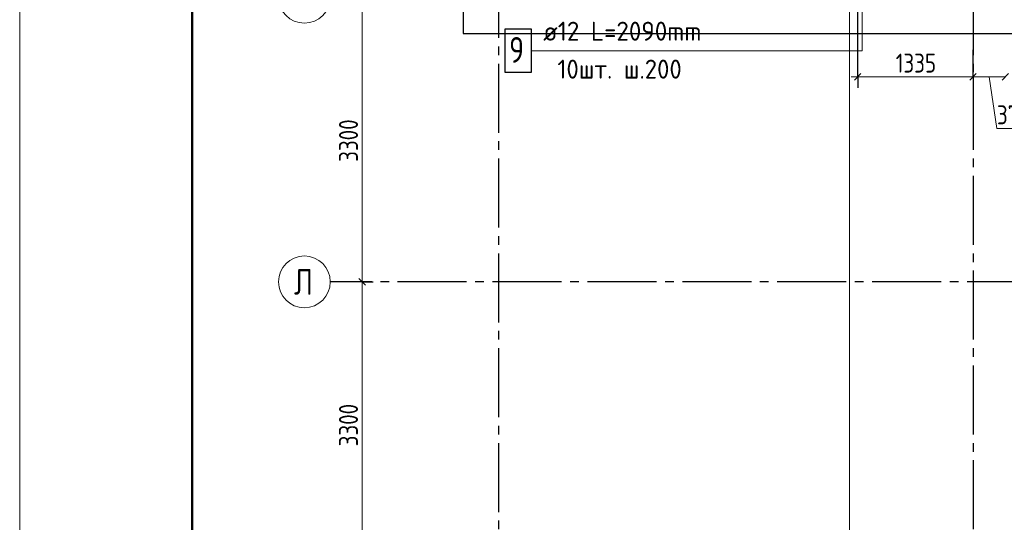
# Model space of a CAD drawing. Header units: millimetres. Extents: x 0 to 40165, y 0 to 42000.
# Tile 9 of 15: x 0 to 11413, y 25981 to 31811. Entities that reach past the tile are written whole.
import ezdxf

# ---------------------------------------------------------------- set-up
doc = ezdxf.new("R2010")
doc.units = ezdxf.units.MM
doc.linetypes.add('______5', pattern=[1100, 800, -100, 100, -100])
for name, color, linetype, lineweight in [('Standard', 7, 'Continuous', 25), ('ДОП Верх по Х', 7, 'Continuous', 25), ('ЖБ Перекрытие верхний уровень', 7, 'Continuous', 35), ('Оси', 40, '______5', 18), ('Позиционная метка номер позиции', 7, 'Continuous', 13)]:
    doc.layers.add(name, color=color, linetype=linetype, lineweight=lineweight)
doc.styles.add('GOST 2.304-81', font='txt')
doc.styles.add('ISOCPEUR', font='txt')

msp = doc.modelspace()

# ---------------------------------------------------------------- linework, layer by layer
at = {"layer": 'Standard', "color": 7, "linetype": 'Continuous', "lineweight": 13, "transparency": 33554687}
for p, q in [((3971, 28770), (3971, 32070)), ((9714, 31147), (9639, 31147)), ((11051, 31147), (11426, 31147)), ((11238, 31147), (11328, 30547)), ((11328, 30547), (11703, 30547)), ((3971, 25470), (3971, 28770))]:
    msp.add_line(p, q, dxfattribs=at)
at = {"layer": 'Standard', "color": 251, "linetype": 'Continuous', "lineweight": -3, "true_color": 0x656565, "transparency": 33554687}
for p, q in [((9714, 31147), (9714, 31980)), ((9714, 31147), (9714, 31272)), ((11051, 31147), (11051, 31272)), ((9714, 31147), (9714, 31022)), ((11051, 31147), (11051, 31022)), ((3971, 28770), (3846, 28770)), ((3971, 28770), (4096, 28770))]:
    msp.add_line(p, q, dxfattribs=at)
at = {"layer": 'Standard', "color": 7, "linetype": 'Continuous', "lineweight": 25, "transparency": 33554687}
for p, q in [((9676, 31110), (9751, 31185)), ((11013, 31110), (11088, 31185)), ((11388, 31110), (11463, 31185)), ((4008, 28733), (3933, 28808))]:
    msp.add_line(p, q, dxfattribs=at)
at = {"layer": 'Standard', "color": 7, "linetype": 'Continuous', "lineweight": 13, "transparency": 33554687}
msp.add_lwpolyline([(0, 0), (29700, 0), (29700, 42000), (0, 42000), (0, 0)], close=True, dxfattribs=at)
at = {"layer": 'Standard', "color": 7, "linetype": 'Continuous', "lineweight": 50, "transparency": 33554687}
msp.add_lwpolyline([(2000, 41500), (29200, 41500), (29200, 500), (2000, 500), (2000, 41500)], close=True, dxfattribs=at)
at = {"layer": 'Standard', "color": 254, "linetype": 'Continuous', "lineweight": 13, "true_color": 0xc4c4ff, "transparency": 33554687}
msp.add_lwpolyline([(9620, 15332), (17625, 15332), (17625, 40399), (9620, 40399), (9620, 15332)], dxfattribs=at)
at = {"layer": 'Standard', "color": 251, "linetype": 'Continuous', "lineweight": -3, "true_color": 0x656565, "transparency": 33554687}
for points in [[(11051, 31147), (11051, 31164), (11051, 31164), (11051, 31164), (11051, 31164), (11051, 31461)], [(3971, 28770), (3954, 28770), (3954, 28770), (3954, 28770), (3954, 28770), (3954, 28770), (3954, 28770), (3700, 28770)]]:
    msp.add_lwpolyline(points, dxfattribs=at)
at = {"layer": 'Standard', "color": 7, "linetype": 'Continuous', "lineweight": 13, "transparency": 33554687}
msp.add_lwpolyline([(9714, 31147), (10122, 31147), (10122, 31147), (11051, 31147)], dxfattribs=at)
at = {"layer": 'ДОП Верх по Х', "color": 7, "linetype": 'Continuous', "lineweight": 13, "transparency": 33554687}
msp.add_line((6048, 31450), (8134, 31450), dxfattribs=at)
at = {"layer": 'ДОП Верх по Х', "color": 7, "linetype": 'Continuous', "lineweight": 25, "transparency": 33554687}
msp.add_lwpolyline([(5624, 31200), (5934, 31200), (5934, 31700), (5624, 31700), (5624, 31200)], dxfattribs=at)
at = {"layer": 'ЖБ Перекрытие верхний уровень', "color": 7, "linetype": 'Continuous', "lineweight": 25, "transparency": 33554687}
for p, q in [((5141, 40330), (5141, 31650)), ((5141, 31650), (11401, 31650)), ((11401, 31650), (13001, 31650))]:
    msp.add_line(p, q, dxfattribs=at)
at = {"layer": 'Оси', "color": 8, "linetype": '______5', "lineweight": -3, "transparency": 33554687}
for p, q in [((11051, 41000), (11051, 7060)), ((5551, 40100), (5551, 7060)), ((11781, 28770), (3600, 28770))]:
    msp.add_line(p, q, dxfattribs=at)
at = {"layer": 'Оси', "color": 7, "linetype": 'Continuous', "lineweight": 13, "transparency": 33554687}
for centre in [(3300, 32070), (3300, 28770)]:
    msp.add_circle(centre, 300, dxfattribs=at)
at = {"layer": 'Позиционная метка номер позиции', "color": 7, "linetype": 'Continuous', "lineweight": 13, "transparency": 33554687}
msp.add_lwpolyline([(10318, 32480), (9767, 31928), (9767, 31450), (5934, 31450)], dxfattribs=at)

# ---------------------------------------------------------------- texts
at = {"layer": 'Standard', "color": 7, "linetype": 'Continuous', "lineweight": 25, "transparency": 33554687, "char_height": 220, "attachment_point": 7, "style": 'GOST 2.304-81'}
for s, insert, width in [('1335', (10155, 31197), 579.02), ('375', (11328, 30597), 500.83)]:
    msp.add_mtext(s, dxfattribs=dict(at, insert=insert, width=width))
at = {"layer": 'Standard', "color": 7, "linetype": 'Continuous', "lineweight": 25, "transparency": 33554687, "char_height": 220, "width": 641.48, "attachment_point": 7, "rotation": 90, "style": 'GOST 2.304-81'}
for insert in [(3921, 30162), (3921, 26862)]:
    msp.add_mtext('3300', dxfattribs=dict(at, insert=insert))
at = {"layer": 'ДОП Верх по Х', "color": 7, "linetype": 'Continuous', "lineweight": 13, "transparency": 33554687, "attachment_point": 7, "style": 'ISOCPEUR'}
for s, insert, char_height, width in [('\\W0.96;ø12 L=2090mm ', (6068, 31567), 220, 2150.52), ('\\W0.78;9', (5674, 31310), 300, 326.41), ('\\W0.95;10шт. ш.200 ', (6233, 31127), 220, 1819.9)]:
    msp.add_mtext(s, dxfattribs=dict(at, insert=insert, char_height=char_height, width=width))
at = {"layer": 'Оси', "color": 7, "linetype": 'Continuous', "lineweight": 25, "transparency": 33554687, "insert": (3180, 28620), "char_height": 300, "width": 359.84, "attachment_point": 7, "style": 'ISOCPEUR'}
msp.add_mtext('\\W0.80;Л', dxfattribs=at)

doc.saveas('drawing.dxf')
